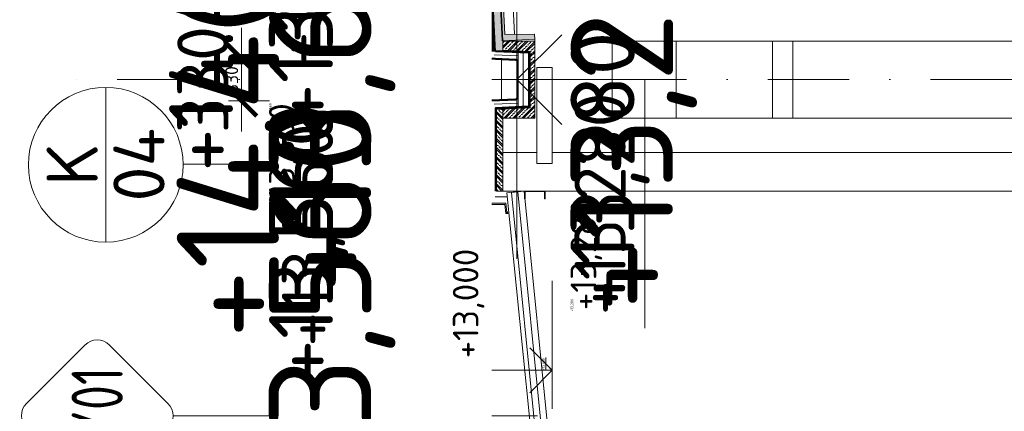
# Model space of a CAD drawing. Header units: millimetres. Extents: x -916886 to 3713765, y -2985421 to 1675785.
# Tile 196 of 256: x 201808 to 209496, y 211360 to 214418. Entities that reach past the tile are written whole.
import ezdxf
from ezdxf import colors
from ezdxf.entities.mleader import LeaderData, LeaderLine
from ezdxf.enums import TextEntityAlignment as Align
from ezdxf.math import Vec2, Vec3

# ---------------------------------------------------------------- set-up
doc = ezdxf.new("R2010")
doc.units = ezdxf.units.MM
for name, pattern in [('CARKOVANA', [5, 3, -2]), ('CENTERX2', [101.6, 63.5, -12.7, 12.7, -12.7]), ('DASHDOT', [25.4, 12.7, -6.35, 0, -6.35])]:
    doc.linetypes.add(name, pattern=pattern)
doc.layers.get('Defpoints').update_dxf_attribs({"color": 8})
for name, color, linetype in [('0 @ 1', 7, 'Continuous'), ('0 @ 10', 7, 'Continuous'), ('0 @ 100', 7, 'Continuous'), ('0 @ 200', 7, 'Continuous'), ('0 @ 250 (1)', 7, 'Continuous'), ('0 @ 250 (2)', 7, 'Continuous'), ('0 @ 400', 7, 'Continuous')]:
    doc.layers.add(name, color=color, linetype=linetype)
for name, color, linetype, lineweight in [('A99_N_kce-pohl', 1, 'Continuous', 9), ('A99_N_kce-rez-sil', 6, 'Continuous', 18), ('A99_N_kce-rez-ten', 1, 'Continuous', 9), ('A99_N_koty-10-vysk', 160, 'Continuous', 9), ('A99_N_koty-200', 5, 'Continuous', 5), ('A99_N_koty-200 @ 200', 5, 'Continuous', 5), ('A99_N_koty-200 @ 50 (2)', 5, 'Continuous', 5), ('A99_N_koty-200-vysk', 6, 'Continuous', 9), ('A99_N_koty-vysk', 160, 'Continuous', 9), ('A99_N_sraf', 252, 'Continuous', 0), ('A99_N_txt-popis-50', 240, 'Continuous', 9), ('A99_N_txt-popis-50 @ 200', 240, 'Continuous', 9), ('A99_N_txt-popis-50 @ 50', 240, 'Continuous', 9), ('A99_N_znaceni 200', 5, 'Continuous', 5), ('A99_S_kce-pohl', 7, 'Continuous', 5), ('A99_S_kce-rez-sil', 7, 'Continuous', 15), ('A99_S_kce-rez-ten', 7, 'Continuous', 9), ('A99_S_osy', 1, 'CENTERX2', 5), ('A99_S_sraf', 252, 'Continuous', 9)]:
    doc.layers.add(name, color=color, linetype=linetype, lineweight=lineweight)
doc.styles.add('A99_kota', font='isocpeur.ttf', dxfattribs={"height": 2})
doc.styles.add('A99_popis', font='isocpeur.ttf')
doc.linetypes.add('IZOLACE', pattern='A,0.00254,-2.54,[134,ltypeshp.shx,S=2.54,R=0,X=-2.54,Y=0],-5.08,[134,ltypeshp.shx,S=2.54,R=180,X=2.54,Y=0],-2.54', length=10.16254)
doc.dimstyles.new('A99_kota_200 new', dxfattribs={"dimscale": 200, "dimtxt": 2, "dimasz": 1.2, "dimexe": 0.5, "dimexo": 1.5, "dimgap": 0.5, "dimtad": 1, "dimdec": 0, "dimzin": 3, "dimdsep": 46, "dimtxsty": 'A99_kota', "dimblk": 'ARCHTICK', "dimcen": 2.5, "dimazin": 2, "dimtfac": 0.75, "dimtdec": 0, "dimtix": 1, "dimtmove": 2, "dimatfit": 0, "dimfxl": 0, "dimtolj": 1, "dimtzin": 0, "dimlwd": 5, "dimlwe": 5, "dimarcsym": 0})

# ---------------------------------------------------------------- blocks, each defined once
blk = doc.blocks.new('*U24')
at = {"color": 0, "linetype": 'ByBlock', "lineweight": -2}
blk.add_line((-3, 0), (7, 0), dxfattribs=at)
for points in [[(0, 0), (0, 5), (0, 5), (9.999, 5)], [(-1.75, 1.75), (0, 0), (1.75, 1.75)]]:
    blk.add_lwpolyline(points, dxfattribs=at)
at = {"color": 0, "linetype": 'ByBlock', "lineweight": -2, "style": 'A99_kota'}
for tag, p in [('VYSKA', (9.499, 7.75)), ('POPIS', (9.499, 4.5))]:
    blk.add_attdef(tag, text='', height=2, dxfattribs=at).set_placement(p, align=Align.TOP_RIGHT)
blk = doc.blocks.new('*U44')
at = {"color": 0, "linetype": 'ByBlock', "lineweight": -2, "style": 'A99_kota'}
for tag, p in [('VYSKA', (9.2, 8.45)), ('POPIS', (9.2, 5.2))]:
    blk.add_attdef(tag, text='', height=2, dxfattribs=at).set_placement(p, align=Align.TOP_RIGHT)
blk = doc.blocks.new('*U5625')
at = {"layer": 'A99_N_koty-200-vysk', "lineweight": 5}
ref = blk.add_blockref('*U44', (204564.8, 252400.8), dxfattribs=dict(at, xscale=200, yscale=200, zscale=200, rotation=90.00000000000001))
ref.add_attrib('VYSKA', '+14.400', dxfattribs={"layer": '0 @ 250 (1)', "color": 0, "linetype": 'ByBlock', "lineweight": -2, "height": 500, "rotation": 90, "style": 'A99_kota'}).set_placement((202974.8, 215405), align=Align.TOP_RIGHT)
ref = blk.add_blockref('*U44', (204564.8, 252400.8), dxfattribs=dict(at, xscale=200, yscale=200, zscale=200, rotation=90.00000000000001))
ref.add_attrib('VYSKA', '+14.400', dxfattribs={"layer": '0 @ 250 (2)', "color": 0, "linetype": 'ByBlock', "lineweight": -2, "height": 500, "rotation": 90, "style": 'A99_kota'}).set_placement((202974.8, 215405), align=Align.TOP_RIGHT)
ref = blk.add_blockref('*U44', (204564.8, 252400.8), dxfattribs=dict(at, xscale=200, yscale=200, zscale=200, rotation=90.00000000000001))
ref.add_attrib('VYSKA', '+14.400', dxfattribs={"layer": '0 @ 400', "color": 0, "linetype": 'ByBlock', "lineweight": -2, "height": 800, "rotation": 90, "style": 'A99_kota'}).set_placement((203034.8, 215405), align=Align.TOP_RIGHT)
blk = doc.blocks.new('*U23')
at = {"color": 0, "linetype": 'ByBlock', "lineweight": -2}
blk.add_line((-3, 0), (7, 0), dxfattribs=at)
for points in [[(0, 0), (0, 5), (0, 5), (9.7, 5)], [(-1.75, 1.75), (0, 0), (1.75, 1.75)]]:
    blk.add_lwpolyline(points, dxfattribs=at)
at = {"color": 0, "linetype": 'ByBlock', "lineweight": -2, "style": 'A99_kota'}
for tag, p in [('VYSKA', (9.2, 7.75)), ('POPIS', (9.2, 4.5))]:
    blk.add_attdef(tag, text='', height=2, dxfattribs=at).set_placement(p, align=Align.TOP_RIGHT)
blk = doc.blocks.new('*U5629')
at = {"layer": 'A99_N_koty-200-vysk', "lineweight": 5}
ref = blk.add_blockref('*U23', (205335, 213950), dxfattribs=dict(at, xscale=200, yscale=200, zscale=200, rotation=90.00000000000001))
ref.add_attrib('VYSKA', '+13,630', dxfattribs={"layer": '0 @ 400', "color": 0, "linetype": 'ByBlock', "lineweight": -2, "height": 800, "rotation": 90, "style": 'A99_kota'}).set_placement((203755, 215750), align=Align.TOP_RIGHT)
ref = blk.add_blockref('*U23', (205335, 213950), dxfattribs=dict(at, xscale=200, yscale=200, zscale=200, rotation=90.00000000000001))
ref.add_attrib('VYSKA', '+13,630', dxfattribs={"layer": '0 @ 250 (1)', "color": 0, "linetype": 'ByBlock', "lineweight": -2, "height": 500, "rotation": 90, "style": 'A99_kota'}).set_placement((203755, 215750), align=Align.TOP_RIGHT)
ref = blk.add_blockref('*U23', (205335, 213950), dxfattribs=dict(at, xscale=200, yscale=200, zscale=200, rotation=90.00000000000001))
ref.add_attrib('VYSKA', '+13,630', dxfattribs={"layer": '0 @ 250 (2)', "color": 0, "linetype": 'ByBlock', "lineweight": -2, "height": 500, "rotation": 90, "style": 'A99_kota'}).set_placement((203755, 215750), align=Align.TOP_RIGHT)
ref = blk.add_blockref('*U23', (205335, 213950), dxfattribs=dict(at, xscale=200, yscale=200, zscale=200, rotation=90.00000000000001))
ref.add_attrib('VYSKA', '+13,630', dxfattribs={"layer": '0 @ 100', "color": 0, "linetype": 'ByBlock', "lineweight": -2, "height": 200, "rotation": 90, "style": 'A99_kota'}).set_placement((203755, 215750), align=Align.TOP_RIGHT)
ref = blk.add_blockref('*U23', (205335, 213950), dxfattribs=dict(at, xscale=200, yscale=200, zscale=200, rotation=90.00000000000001))
ref.add_attrib('VYSKA', '+13,630', dxfattribs={"layer": '0 @ 10', "color": 0, "linetype": 'ByBlock', "lineweight": -2, "height": 20, "rotation": 90, "style": 'A99_kota'}).set_placement((203755, 215750), align=Align.TOP_RIGHT)
ref = blk.add_blockref('*U23', (205335, 213950), dxfattribs=dict(at, xscale=200, yscale=200, zscale=200, rotation=90.00000000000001))
ref.add_attrib('VYSKA', '+13,630', dxfattribs={"layer": '0 @ 1', "color": 0, "linetype": 'ByBlock', "lineweight": -2, "height": 2, "rotation": 90, "style": 'A99_kota'}).set_placement((203755, 215750), align=Align.TOP_RIGHT)
ref = blk.add_blockref('*U23', (205335, 213950), dxfattribs=dict(at, xscale=200, yscale=200, zscale=200, rotation=90.00000000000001))
ref.add_attrib('VYSKA', '+13,630', dxfattribs={"layer": '0 @ 200', "color": 0, "linetype": 'ByBlock', "lineweight": -2, "height": 400, "rotation": 90, "style": 'A99_kota'}).set_placement((203785, 215790), align=Align.TOP_RIGHT)
blk = doc.blocks.new('*U69')
at = {"color": 0, "linetype": 'ByBlock', "lineweight": -2}
blk.add_line((-3, 0), (7, 0), dxfattribs=at)
for points in [[(0, 0), (0, 5), (0, 5), (9.7, 5)], [(-1.75, 1.75), (0, 0), (1.75, 1.75)]]:
    blk.add_lwpolyline(points, dxfattribs=at)
at = {"color": 0, "linetype": 'ByBlock', "lineweight": -2, "style": 'A99_kota'}
for tag, p in [('VYSKA', (9.2, 7.75)), ('POPIS', (9.2, 4.5))]:
    blk.add_attdef(tag, text='', height=2, dxfattribs=at).set_placement(p, align=Align.TOP_RIGHT)
blk = doc.blocks.new('*U5630')
at = {"layer": 'A99_N_koty-200-vysk', "lineweight": 5}
ref = blk.add_blockref('*U69', (205405, 211770), dxfattribs=dict(at, xscale=200, yscale=200, zscale=200, rotation=90.00000000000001))
ref.add_attrib('VYSKA', '+13,560', dxfattribs={"layer": '0 @ 250 (1)', "color": 0, "linetype": 'ByBlock', "lineweight": -2, "height": 500, "rotation": 90, "style": 'A99_kota'}).set_placement((203755, 213765), align=Align.TOP_RIGHT)
ref = blk.add_blockref('*U69', (205405, 211770), dxfattribs=dict(at, xscale=200, yscale=200, zscale=200, rotation=90.00000000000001))
ref.add_attrib('VYSKA', '+13,560', dxfattribs={"layer": '0 @ 250 (2)', "color": 0, "linetype": 'ByBlock', "lineweight": -2, "height": 500, "rotation": 90, "style": 'A99_kota'}).set_placement((203755, 213765), align=Align.TOP_RIGHT)
ref = blk.add_blockref('*U69', (205405, 211770), dxfattribs=dict(at, xscale=200, yscale=200, zscale=200, rotation=90.00000000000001))
ref.add_attrib('VYSKA', '+13,560', dxfattribs={"layer": '0 @ 100', "color": 0, "linetype": 'ByBlock', "lineweight": -2, "height": 200, "rotation": 90, "style": 'A99_kota'}).set_placement((203755, 213765), align=Align.TOP_RIGHT)
ref = blk.add_blockref('*U69', (205405, 211770), dxfattribs=dict(at, xscale=200, yscale=200, zscale=200, rotation=90.00000000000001))
ref.add_attrib('VYSKA', '+13,560', dxfattribs={"layer": '0 @ 10', "color": 0, "linetype": 'ByBlock', "lineweight": -2, "height": 20, "rotation": 90, "style": 'A99_kota'}).set_placement((203755, 213765), align=Align.TOP_RIGHT)
ref = blk.add_blockref('*U69', (205405, 211770), dxfattribs=dict(at, xscale=200, yscale=200, zscale=200, rotation=90.00000000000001))
ref.add_attrib('VYSKA', '+13,560', dxfattribs={"layer": '0 @ 1', "color": 0, "linetype": 'ByBlock', "lineweight": -2, "height": 2, "rotation": 90, "style": 'A99_kota'}).set_placement((203755, 213765), align=Align.TOP_RIGHT)
ref = blk.add_blockref('*U69', (205405, 211770), dxfattribs=dict(at, xscale=200, yscale=200, zscale=200, rotation=90.00000000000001))
ref.add_attrib('VYSKA', '+13,560', dxfattribs={"layer": '0 @ 400', "color": 0, "linetype": 'ByBlock', "lineweight": -2, "height": 800, "rotation": 90, "style": 'A99_kota'}).set_placement((203755, 213765), align=Align.TOP_RIGHT)
ref = blk.add_blockref('*U69', (205405, 211770), dxfattribs=dict(at, xscale=200, yscale=200, zscale=200, rotation=90.00000000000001))
ref.add_attrib('VYSKA', '+13,560', dxfattribs={"layer": '0 @ 200', "color": 0, "linetype": 'ByBlock', "lineweight": -2, "height": 400, "rotation": 90, "style": 'A99_kota'}).set_placement((203855, 213610), align=Align.TOP_RIGHT)
blk = doc.blocks.new('*U20')
at = {"color": 0, "linetype": 'ByBlock'}
blk.add_line((-3.02, 0), (3.02, 0), dxfattribs=at)
blk.add_circle((0, 0), 3.02, dxfattribs=at)
at = {"color": 0, "linetype": 'ByBlock', "style": 'A99_popis'}
for tag, p in [('KATEGORIE', (0, 1.31)), ('PRVEK', (0, -1.298))]:
    blk.add_attdef(tag, text='', height=2, dxfattribs=at).set_placement(p, align=Align.MIDDLE_CENTER)
blk = doc.blocks.new('*U90')
at = {"color": 0}
for p, q in [((-0.721, 4.139), (-4.149, 0.711)), ((4.139, 0.711), (0.711, 4.139)), ((-4.149, -0.721), (-0.721, -4.149)), ((0.711, -4.149), (4.139, -0.721)), ((-0.005, -4.445), (-0.005, -25.786))]:
    blk.add_line(p, q, dxfattribs=at)
for centre, start, end in [((-0.005, 3.424), 45, 135), ((-3.433, -0.005), 135, 225), ((3.424, -0.005), 315, 45), ((-0.005, -3.433), 225, 315)]:
    blk.add_arc(centre, 1.012, start, end, dxfattribs=at)
at = {"color": 0, "linetype": 'ByBlock', "style": 'A99_popis', "width": 0.953108}
blk.add_attdef('SKLADBA', text='', height=3, rotation=0.01026, dxfattribs=at).set_placement((-2.863, -1.506), (2.855, -1.505), align=Align.FIT)
blk = doc.blocks.new('*U30')
at = {"color": 0, "linetype": 'ByBlock', "lineweight": -2}
blk.add_line((-3, 0), (7, 0), dxfattribs=at)
for points in [[(-1.75, -1.75), (0, 0), (1.75, -1.75)], [(0, 0), (0, -5), (0, -5), (9.7, -5)]]:
    blk.add_lwpolyline(points, dxfattribs=at)
at = {"color": 0, "linetype": 'ByBlock', "lineweight": -2, "style": 'A99_kota'}
for tag, p in [('VYSKA', (9.2, -2.25)), ('POPIS', (9.2, -5.5))]:
    blk.add_attdef(tag, text='', height=2, dxfattribs=at).set_placement(p, align=Align.TOP_RIGHT)
blk = doc.blocks.new('*U5643')
at = {"layer": 'A99_N_koty-200-vysk', "lineweight": 5}
ref = blk.add_blockref('*U30', (205690, 213950), dxfattribs=dict(at, xscale=-200, yscale=200, zscale=200, rotation=90))
ref.add_attrib('VYSKA', '+13,280', dxfattribs={"layer": '0 @ 400', "color": 0, "linetype": 'ByBlock', "lineweight": -2, "height": 800, "rotation": 90, "style": 'A99_kota'}).set_placement((206110, 215630), align=Align.TOP_RIGHT)
ref = blk.add_blockref('*U30', (205690, 213950), dxfattribs=dict(at, xscale=-200, yscale=200, zscale=200, rotation=90))
ref.add_attrib('VYSKA', '+13,280', dxfattribs={"layer": '0 @ 200', "color": 0, "linetype": 'ByBlock', "lineweight": -2, "height": 400, "rotation": 90, "style": 'A99_kota'}).set_placement((206140, 213850), align=Align.TOP_RIGHT)
ref = blk.add_blockref('*U30', (205690, 213950), dxfattribs=dict(at, xscale=-200, yscale=200, zscale=200, rotation=90))
ref.add_attrib('VYSKA', '+13,280', dxfattribs={"layer": '0 @ 100', "color": 0, "linetype": 'ByBlock', "lineweight": -2, "height": 200, "rotation": 90, "style": 'A99_kota'}).set_placement((206110, 213020), align=Align.TOP_RIGHT)
ref = blk.add_blockref('*U30', (205690, 213950), dxfattribs=dict(at, xscale=-200, yscale=200, zscale=200, rotation=90))
ref.add_attrib('VYSKA', '+13,280', dxfattribs={"layer": '0 @ 1', "color": 0, "linetype": 'ByBlock', "lineweight": -2, "height": 2, "rotation": 90, "style": 'A99_kota'}).set_placement((206110, 212158.7), align=Align.TOP_RIGHT)
ref = blk.add_blockref('*U30', (205690, 213950), dxfattribs=dict(at, xscale=-200, yscale=200, zscale=200, rotation=90))
ref.add_attrib('VYSKA', '+13,280', dxfattribs={"layer": '0 @ 10', "color": 0, "linetype": 'ByBlock', "lineweight": -2, "height": 20, "rotation": 90, "style": 'A99_kota'}).set_placement((206110, 212237), align=Align.TOP_RIGHT)
ref = blk.add_blockref('*U30', (205690, 213950), dxfattribs=dict(at, xscale=-200, yscale=200, zscale=200, rotation=90))
ref.add_attrib('VYSKA', '+13,280', dxfattribs={"layer": '0 @ 250 (1)', "color": 0, "linetype": 'ByBlock', "lineweight": -2, "height": 500, "rotation": 90, "style": 'A99_kota'}).set_placement((206110, 214325), align=Align.TOP_RIGHT)
ref = blk.add_blockref('*U30', (205690, 213950), dxfattribs=dict(at, xscale=-200, yscale=200, zscale=200, rotation=90))
ref.add_attrib('VYSKA', '+13,280', dxfattribs={"layer": '0 @ 250 (2)', "color": 0, "linetype": 'ByBlock', "lineweight": -2, "height": 500, "rotation": 90, "style": 'A99_kota'}).set_placement((206110, 214325), align=Align.TOP_RIGHT)
blk = doc.blocks.new('_ArchTick')
at = {"color": 0, "linetype": 'ByBlock', "const_width": 0.15}
blk.add_lwpolyline([(-0.5, -0.5), (0.5, 0.5)], dxfattribs=at)
blk = doc.blocks.new('*D4623')
at = {"layer": 'A99_N_koty-200', "color": 0, "linetype": 'Continuous', "lineweight": 5, "ltscale": 10, "transparency": 16777216}
for p, q in [((203538.9, 214114.9), (203538.9, 214354.9)), ((204338.9, 214114.9), (203438.9, 214114.9)), ((203538.9, 213785.1), (203538.9, 214114.9)), ((204338.9, 213785.1), (203438.9, 213785.1)), ((203538.9, 213785.1), (203538.9, 213545.1))]:
    blk.add_line(p, q, dxfattribs=at)
at = {"layer": 'Defpoints', "color": 0, "linetype": 'Continuous', "lineweight": 0, "ltscale": 10, "transparency": 16777216}
for p in [(203538.9, 214114.9), (205364.5, 214114.9), (205364.5, 213785.1)]:
    blk.add_point(p, dxfattribs=at)
at = {"layer": 'A99_N_koty-200', "color": 0, "linetype": 'Continuous', "lineweight": 5, "ltscale": 10, "transparency": 16777216, "xscale": 240, "yscale": 240, "zscale": 240}
for p, rotation in [((203538.9, 214114.9), 270), ((203538.9, 213785.1), 90)]:
    blk.add_blockref('_ArchTick', p, dxfattribs=dict(at, rotation=rotation))
at = {"layer": 'A99_N_koty-200', "color": 0, "linetype": 'Continuous', "lineweight": 0, "ltscale": 10, "transparency": 16777216, "insert": (203238.9, 213950), "char_height": 400, "attachment_point": 5, "rotation": 90, "style": 'A99_kota'}
blk.add_mtext('\\A1;330', dxfattribs=at)
blk = doc.blocks.new('*D4624')
at = {"layer": 'A99_N_koty-200', "color": 0, "linetype": 'Continuous', "lineweight": 5, "ltscale": 10, "transparency": 16777216}
for p, q in [((203738.9, 214114.9), (203513.9, 214114.9)), ((203538.9, 213785.1), (203538.9, 214114.9)), ((203738.9, 213785.1), (203513.9, 213785.1))]:
    blk.add_line(p, q, dxfattribs=at)
at = {"layer": 'Defpoints', "color": 0, "linetype": 'Continuous', "lineweight": 0, "ltscale": 10, "transparency": 16777216}
for p in [(203538.9, 214114.9), (205364.5, 214114.9), (205364.5, 213785.1)]:
    blk.add_point(p, dxfattribs=at)
at = {"layer": 'A99_N_koty-200', "color": 0, "linetype": 'Continuous', "lineweight": 5, "ltscale": 10, "transparency": 16777216, "xscale": 60, "yscale": 60, "zscale": 60}
for p, rotation in [((203538.9, 214114.9), 90), ((203538.9, 213785.1), 270)]:
    blk.add_blockref('_ArchTick', p, dxfattribs=dict(at, rotation=rotation))
at = {"layer": 'A99_N_koty-200', "color": 0, "linetype": 'Continuous', "lineweight": 0, "ltscale": 10, "transparency": 16777216, "insert": (203463.9, 213950), "char_height": 100, "attachment_point": 5, "rotation": 90, "style": 'A99_kota'}
blk.add_mtext('\\A1;330', dxfattribs=at)
blk = doc.blocks.new('*U5074')
at = {"layer": 'A99_N_txt-popis-50 @ 200', "lineweight": 9}
ml = blk.add_multileader_mtext('Standard', dxfattribs=at)
ml.set_content('\\A1;{\\C256;odvodňovací systém \\Pbude součásti \\Pdodávky opláštění}', color=1, style='A99_popis')
ml.set_leader_properties(color=256, linetype='ByLayer', lineweight=-1)
ml.build(insert=Vec2(0, 0))
ml.multileader.update_dxf_attribs({"dogleg_length": 1, "arrow_head_size": 300, "scale": 200})
ctx = ml.context
ctx.base_point, ctx.scale, ctx.char_height, ctx.arrow_head_size, ctx.landing_gap_size, ctx.plane_origin, ctx.plane_x_axis, ctx.plane_y_axis = Vec3(204020, -12035), 200, 400, 300, 250, Vec3(208175.1, -8522.5), Vec3(0, 1), Vec3(-1, 0)
notes = []
notes.append((ctx, [(1, (1, 1, 0), (204020, -1805), (0, -1), 4890, [(0, [(205935.3, -1130)], 0, [])])]))
ctx.mtext.insert, ctx.mtext.text_direction, ctx.mtext.rotation, ctx.mtext.width, ctx.mtext.defined_height, ctx.mtext.flow_direction = Vec3(203760, -11785), Vec3(0, 1), 1.570796, 5020, 63.5, 5
ctx.mtext.has_bg_fill, ctx.mtext.bg_color, ctx.mtext.bg_scale_factor, ctx.mtext.bg_transparency, ctx.mtext.use_window_bg_color = 1, -1073741824, 1, 0, 1
for ctx, leaders in notes:
    for number, flags, end, landing, length, lines in leaders:
        leader = LeaderData()
        leader.index, (leader.has_last_leader_line, leader.has_dogleg_vector, leader.attachment_direction) = number, flags
        leader.last_leader_point, leader.dogleg_vector, leader.dogleg_length = Vec3(end), Vec3(landing), length
        for number, points, colour, breaks in lines:
            line = LeaderLine()
            line.index, line.vertices, line.color, line.breaks = number, Vec3.list(points), colors.encode_raw_color(colour), breaks
            leader.lines.append(line)
        ctx.leaders.append(leader)
blk = doc.blocks.new('*U5258')
at = {"layer": 'A99_N_koty-200 @ 200', "linetype": 'Continuous', "lineweight": 0, "ltscale": 10}
dim = blk.add_linear_dim(base=(203538.9, 214114.9), p1=(205364.5, 213785.1), p2=(205364.5, 214114.9), angle=90, dimstyle='A99_kota_200 new', override={"dimscale": 200, "dimtix": 1, "dimtofl": 1, "dimtmove": 2, "dimatfit": 0}, dxfattribs=at)
dim.commit()
dim.dimension.update_dxf_attribs({"geometry": '*D4623', "text_midpoint": (203238.9, 213950)})
at = {"layer": 'A99_N_koty-200 @ 50 (2)', "linetype": 'Continuous', "lineweight": 0, "ltscale": 10}
dim = blk.add_linear_dim(base=(203538.9, 214114.9), p1=(205364.5, 213785.1), p2=(205364.5, 214114.9), angle=90, dimstyle='A99_kota_200 new', override={"dimscale": 50, "dimtix": 1, "dimtofl": 1, "dimtmove": 2, "dimatfit": 0}, dxfattribs=at)
dim.commit()
dim.dimension.update_dxf_attribs({"geometry": '*D4624', "text_midpoint": (203463.9, 213950)})
blk = doc.blocks.new('*U5268')
at = {"layer": 'A99_N_txt-popis-50 @ 50', "lineweight": 9}
ml = blk.add_multileader_mtext('Standard', dxfattribs=at)
ml.set_content('\\A1;{\\C256;odvodňovací systém \\Pbude součásti \\Pdodávky opláštění}', color=1, style='A99_popis')
ml.set_leader_properties(color=256, linetype='ByLayer', lineweight=-1)
ml.build(insert=Vec2(0, 0))
ml.multileader.update_dxf_attribs({"dogleg_length": 1, "arrow_head_size": 75, "scale": 50})
ctx = ml.context
ctx.base_point, ctx.scale, ctx.char_height, ctx.arrow_head_size, ctx.landing_gap_size, ctx.plane_origin, ctx.plane_x_axis, ctx.plane_y_axis = Vec3(204689.1, 184038.8), 50, 100, 75, 62.5, Vec3(208175.1, 178127.5), Vec3(0, 1), Vec3(-1, 0)
notes = []
notes.append((ctx, [(1, (1, 1, 0), (204689.1, 185520), (0, -1), 146.2, [(0, [(205935.3, 185520)], 0, [])])]))
ctx.mtext.insert, ctx.mtext.text_direction, ctx.mtext.rotation, ctx.mtext.width, ctx.mtext.defined_height, ctx.mtext.flow_direction = Vec3(204624.1, 184101.3), Vec3(0, 1), 1.570796, 1255, 15.9, 5
ctx.mtext.has_bg_fill, ctx.mtext.bg_color, ctx.mtext.bg_scale_factor, ctx.mtext.bg_transparency, ctx.mtext.use_window_bg_color = 1, -1073741824, 1, 0, 1
for ctx, leaders in notes:
    for number, flags, end, landing, length, lines in leaders:
        leader = LeaderData()
        leader.index, (leader.has_last_leader_line, leader.has_dogleg_vector, leader.attachment_direction) = number, flags
        leader.last_leader_point, leader.dogleg_vector, leader.dogleg_length = Vec3(end), Vec3(landing), length
        for number, points, colour, breaks in lines:
            line = LeaderLine()
            line.index, line.vertices, line.color, line.breaks = number, Vec3.list(points), colors.encode_raw_color(colour), breaks
            leader.lines.append(line)
        ctx.leaders.append(leader)
at = {"layer": 'A99_N_txt-popis-50 @ 200', "lineweight": 9}
ml = blk.add_multileader_mtext('Standard', dxfattribs=at)
ml.set_content('\\A1;{\\C256;odvodňovací systém \\Pbude součásti \\Pdodávky opláštění}', color=1, style='A99_popis')
ml.set_leader_properties(color=256, linetype='ByLayer', lineweight=-1)
ml.build(insert=Vec2(0, 0))
ml.multileader.update_dxf_attribs({"dogleg_length": 1, "arrow_head_size": 300, "scale": 200})
ctx = ml.context
ctx.base_point, ctx.scale, ctx.char_height, ctx.arrow_head_size, ctx.landing_gap_size, ctx.plane_origin, ctx.plane_x_axis, ctx.plane_y_axis = Vec3(204020, 174615), 200, 400, 300, 250, Vec3(208175.1, 178127.5), Vec3(0, 1), Vec3(-1, 0)
notes = []
notes.append((ctx, [(1, (1, 1, 0), (204020, 184845), (0, -1), 4890, [(0, [(205935.3, 185520)], 0, [])])]))
ctx.mtext.insert, ctx.mtext.text_direction, ctx.mtext.rotation, ctx.mtext.width, ctx.mtext.defined_height, ctx.mtext.flow_direction = Vec3(203760, 174865), Vec3(0, 1), 1.570796, 5020, 63.5, 5
ctx.mtext.has_bg_fill, ctx.mtext.bg_color, ctx.mtext.bg_scale_factor, ctx.mtext.bg_transparency, ctx.mtext.use_window_bg_color = 1, -1073741824, 1, 0, 1
for ctx, leaders in notes:
    for number, flags, end, landing, length, lines in leaders:
        leader = LeaderData()
        leader.index, (leader.has_last_leader_line, leader.has_dogleg_vector, leader.attachment_direction) = number, flags
        leader.last_leader_point, leader.dogleg_vector, leader.dogleg_length = Vec3(end), Vec3(landing), length
        for number, points, colour, breaks in lines:
            line = LeaderLine()
            line.index, line.vertices, line.color, line.breaks = number, Vec3.list(points), colors.encode_raw_color(colour), breaks
            leader.lines.append(line)
        ctx.leaders.append(leader)

msp = doc.modelspace()

# ---------------------------------------------------------------- linework, layer by layer
at = {"layer": 'A99_S_kce-pohl'}
for p, q in [((211185, 214250), (206935, 214250)), ((206935, 213650), (211185, 213650))]:
    msp.add_line(p, q, dxfattribs=at)
at = {"layer": 'A99_S_kce-rez-sil', "lineweight": 20}
for points in [[(206935, 214250), (206935, 213650), (206435, 213650), (206435, 214250)], [(207685, 214250), (207685, 213650), (207845, 213650), (207845, 214250)]]:
    msp.add_lwpolyline(points, close=True, dxfattribs=at)

# ---------------------------------------------------------------- block references
at = {"layer": 'A99_N_txt-popis-50', "color": 4, "linetype": 'Continuous', "lineweight": 0}
msp.add_blockref('*U5074', (0, 0), dxfattribs=at)
at = {"layer": 'A99_N_znaceni 200', "xscale": 200, "yscale": 200, "zscale": 200, "rotation": 90.00000000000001}
msp.add_blockref('*U20', (202480, 213285), dxfattribs=at).add_auto_attribs({'KATEGORIE': 'K', 'PRVEK': '04'})

# ---------------------------------------------------------------- next in the draw order: hatches: boundary and pattern name
at = {"layer": 'A99_N_sraf', "lineweight": 0, "transparency": 33554687}
h = msp.add_hatch(dxfattribs=at)
h.set_pattern_fill('ZELEZOBETON', color=256, scale=10, angle=90)
h.set_pattern_definition([(135, (7e-10, 186650), (-35.355339, -35.355339), []), (135, (7e-10, 186664.14), (-35.355339, -35.355339), []), (135, (7e-10, 186692.426), (-49.497475, -21.213203), [20, -10, 0, -10])])
h.paths.add_polyline_path([(205580, 213720), (205530, 213720), (205530, 213080), (205580, 213080)])
at = {"layer": 'A99_S_sraf', "lineweight": 0, "transparency": 33554687}
h = msp.add_hatch(dxfattribs=at)
h.set_pattern_fill('ZELEZOBETON', color=256, scale=10)
h.set_pattern_definition([(45, (7e-10, 186650), (-35.355339, 35.355339), []), (45, (14.14, 186650), (-35.355339, 35.355339), []), (45, (42.426, 186650), (-21.213203, 49.497475), [20, -10, 0, -10])])
h.paths.add_polyline_path([(205579.6, 214252.1), (205640.5, 214255.2), (205778.1, 214262), (205829.3, 214264.6), (205827.3, 214304.6), (205597.1, 214303.1), (205542.2, 215401.7), (205771.4, 215423.2), (205767.4, 215503.1), (205537.2, 215501.6), (205482.3, 216600.2), (205711.4, 216621.7), (205707.4, 216701.6), (205477.3, 216700.1), (205422.4, 217798.7), (205651.5, 217820.2), (205647.5, 217900.1), (205417.4, 217898.6), (205362.6, 218997.2), (205591.8, 219018.7), (205587.6, 219098.6), (205357.6, 219097.1), (205302.7, 220195.7), (205531.6, 220217.2), (205529.6, 220257.1), (204720.9, 220216.7), (204725.4, 220126.8), (205290.2, 220044.9)])
at = {"layer": 'A99_S_sraf', "linetype": 'Continuous', "lineweight": 0, "ltscale": 2, "transparency": 33554562}
h = msp.add_hatch(dxfattribs=at)
h.set_pattern_fill('BETON-LEHKY', color=256, scale=10)
h.set_pattern_definition([(137.86, (205568.888, 214265.76), (-26.83778, -29.6603), []), (92.86, (205553.407, 214310.11), (-29.6603, 26.83778), [5, -51.56854]), (137.86, (205553.157, 214315.104), (-26.83778, -29.6603), [5, -35]), (182.86, (205549.45, 214318.458), (-26.83778, -29.6603), [5, -51.56854]), (227.86, (205544.456, 214318.21), (29.6603, -26.83778), [5, -35]), (92.86, (205541.35, 214309.508), (-29.6603, 26.83778), [5, -51.56854]), (137.86, (205545.06, 214306.153), (-26.83778, -29.6603), [5, -35]), (182.86, (205550.052, 214306.402), (-26.83778, -29.6603), [5, -51.56854]), (227.86, (205553.407, 214310.11), (29.6603, -26.83778), [5, -35]), (137.86, (205536.13, 214322.37), (-26.83778, -29.6603), [10, -30])])
h.paths.add_polyline_path([(205523.6, 214169.2), (205230.8, 220031.9), (205285.7, 220034.7), (205578.6, 214172)])
at = {"layer": 'A99_S_sraf', "lineweight": 0, "transparency": 33554687}
h = msp.add_hatch(dxfattribs=at)
h.set_pattern_fill('ZELEZOBETON', color=256, scale=10)
h.set_pattern_definition([(45, (-83755, -357050), (-35.355339, 35.355339), []), (45, (-83740.86, -357050), (-35.355339, 35.355339), []), (45, (-83712.574, -357050), (-21.2132034, 49.4974747), [20, -10, 0, -10])])
h.paths.add_polyline_path([(205830, 213950), (205795, 213950), (205795, 214170), (205580, 214180), (205580, 214250), (205830, 214250)])
h.paths.add_polyline_path([(205830, 213650), (205580, 213650), (205580, 213720), (205795, 213730), (205795, 213950), (205830, 213950)])

# ---------------------------------------------------------------- next in the draw order: linework, layer by layer
at = {"layer": 'A99_N_kce-pohl'}
for points in [[(204564.8, 212975), (204564.8, 220020)], [(205390, 212975), (204564.8, 212975)]]:
    msp.add_lwpolyline(points, dxfattribs=at)
at = {"layer": 'A99_N_kce-pohl', "lineweight": 5}
msp.add_lwpolyline([(205848.5, 211059), (205813.7, 211055.6), (205612.7, 213065.5), (205707.2, 213075)], dxfattribs=at)
at = {"layer": 'A99_N_kce-rez-sil', "color": 1, "linetype": 'Continuous', "lineweight": 5}
msp.add_lwpolyline([(205580, 213720), (205530, 213720), (205530, 213080), (205580, 213080)], close=True, dxfattribs=at)
at = {"layer": 'A99_N_kce-rez-sil'}
msp.add_lwpolyline([(205948, 211069), (205747, 213079), (205647.5, 213069), (205848.5, 211059), (205948, 211069)], dxfattribs=at)
at = {"layer": 'A99_N_kce-rez-ten', "linetype": 'CARKOVANA', "lineweight": 0, "ltscale": 15, "const_width": 5}
for points in [[(205692.5, 213950), (205692.5, 214090.3, 0.400665), (205680.6, 214102.7), (205363.4, 214117.5, -0.386254), (205337.2, 214143.6), (205051.9, 219854.2), (204952.4, 219985.3), (204733.4, 220017.1), (204552.5, 220097.6), (204552.5, 220207.5)], [(205697.5, 213950), (205697.5, 214090.3, 0.400665), (205680.8, 214107.7), (205363.6, 214122.5, -0.386254), (205342.2, 214143.8), (205056.8, 219856), (204955.1, 219990), (204734.8, 220021.9), (204557.5, 220100.9), (204557.5, 220207.5)], [(205692.5, 213950), (205692.5, 213809.7, -0.400665), (205680.6, 213797.3), (205428.5, 213785.5, 0.400665), (205397.5, 213753.1), (205397.5, 212995)], [(205697.5, 213950), (205697.5, 213809.7, -0.400665), (205680.8, 213792.3), (205428.7, 213780.5, 0.400665), (205402.5, 213753.1), (205402.5, 212995)]]:
    msp.add_lwpolyline(points, format="xyb", dxfattribs=at)
at = {"layer": 'A99_N_kce-rez-ten', "linetype": 'Continuous', "lineweight": 0, "ltscale": 0.5}
for points in [[(205690, 213950), (205690, 214090.3, 0.400665), (205680.5, 214100.2), (205363.3, 214115, -0.386254), (205334.7, 214143.5), (205049.4, 219853.3), (204951, 219983), (204732.7, 220014.7), (204550, 220096), (204550, 220207.5)], [(205695, 213950), (205695, 214090.3, 0.400665), (205680.7, 214105.2), (205363.5, 214120, -0.386254), (205339.7, 214143.7), (205054.4, 219855.1), (204953.7, 219987.6), (204734.1, 220019.5), (204555, 220099.3), (204555, 220207.5)], [(205700, 213950), (205700, 214090.3, 0.400665), (205680.9, 214110.2), (205363.7, 214125, -0.386254), (205344.7, 214144), (205059.3, 219856.9), (204956.5, 219992.3), (204735.5, 220024.3), (204560, 220102.5), (204560, 220207.5)], [(205690, 213950), (205690, 213809.7, -0.400665), (205680.5, 213799.8), (205428.4, 213788, 0.400665), (205395, 213753.1), (205395, 212995)], [(205695, 213950), (205695, 213809.7, -0.400665), (205680.7, 213794.8), (205428.6, 213783, 0.400665), (205400, 213753.1), (205400, 212995)], [(205700, 213950), (205700, 213809.7, -0.400665), (205680.9, 213789.8), (205428.8, 213778, 0.400665), (205405, 213753.1), (205405, 212995)]]:
    msp.add_lwpolyline(points, format="xyb", dxfattribs=at)
at = {"layer": 'A99_N_kce-rez-ten', "lineweight": 0}
msp.add_lwpolyline([(205426.4, 214112.1), (205133.9, 219966.5)], dxfattribs=at)
at = {"layer": 'A99_N_kce-rez-ten', "linetype": 'CARKOVANA', "lineweight": 0, "ltscale": 15, "const_width": 10}
for points in [[(205488.7, 214367.7), (205488.7, 214367.7), (205498.6, 214168.8)], [(205513, 214173.1), (205785, 214160.5), (205785, 213950)], [(205520, 213727.2), (205785, 213739.5), (205785, 213950)], [(205525, 213728.8), (205525, 213080)]]:
    msp.add_lwpolyline(points, dxfattribs=at)
at = {"layer": 'A99_N_kce-rez-ten', "linetype": 'Continuous', "lineweight": 0}
for points in [[(205483.7, 214367.5), (205493.6, 214169)], [(205522.8, 214167.6), (205780, 214155.7), (205780, 213950)], [(205570, 214105.4), (205570, 213794.6)], [(205522.8, 213732.4), (205780, 213744.3), (205780, 213950)], [(205523.2, 213722.4), (205790, 213734.8), (205790, 213950)], [(205520, 213080), (205520, 213730)], [(205718.9, 213731.5), (205790, 213734.8), (205520.3, 213722.2)]]:
    msp.add_lwpolyline(points, dxfattribs=at)
at = {"layer": 'A99_N_kce-rez-ten', "linetype": 'Continuous', "lineweight": 0, "ltscale": 0.5}
msp.add_lwpolyline([(205700, 214160), (205700, 213740)], dxfattribs=at)
at = {"layer": 'A99_N_sraf', "color": 1, "linetype": 'IZOLACE', "ltscale": 4}
for points in [[(205385.7, 214124), (205093.6, 219972.4)], [(205466, 214120.2), (205174.2, 219960.7)]]:
    msp.add_lwpolyline(points, dxfattribs=at)
at = {"layer": 'A99_N_sraf', "color": 1, "linetype": 'IZOLACE', "ltscale": 2}
for points in [[(205511.6, 214143.1), (205700, 214134.4)], [(205511.6, 213756.9), (205700, 213765.6)]]:
    msp.add_lwpolyline(points, dxfattribs=at)
at = {"layer": 'A99_N_sraf', "color": 1, "linetype": 'IZOLACE', "ltscale": 3.8}
msp.add_lwpolyline([(205740, 213745), (205740, 214157.5)], dxfattribs=at)
at = {"layer": 'A99_N_sraf', "color": 1, "linetype": 'IZOLACE', "lineweight": 0, "ltscale": 4}
for points in [[(205480, 212990), (205480, 213770)], [(205610, 213035), (205520, 213035)]]:
    msp.add_lwpolyline(points, dxfattribs=at)
at = {"layer": 'A99_N_sraf', "color": 1, "linetype": 'IZOLACE', "lineweight": 0, "ltscale": 3}
msp.add_lwpolyline([(205898.2, 211064), (205697.2, 213074)], dxfattribs=at)
at = {"layer": 'A99_N_znaceni 200', "lineweight": 5}
msp.add_lwpolyline([(203084, 213290), (205390, 213290)], dxfattribs=at)
at = {"layer": 'A99_S_kce-pohl', "lineweight": 5}
msp.add_lwpolyline([(205845, 214045), (205965, 214045), (205965, 213295), (205845, 213295)], close=True, dxfattribs=at)
msp.add_lwpolyline([(206435, 213950), (205845, 213950)], dxfattribs=at)
at = {"layer": 'A99_S_kce-rez-sil', "color": 7, "linetype": 'Continuous', "lineweight": 13}
for p, q in [((205580, 213380), (205845, 213380)), ((205965, 213380), (218965, 213380)), ((205530, 213080), (218965, 213080))]:
    msp.add_line(p, q, dxfattribs=at)
at = {"layer": 'A99_S_kce-rez-sil', "lineweight": 13}
for points in [[(205830, 213650), (205830, 214250), (205829.3, 214264.6), (205827.3, 214304.6), (205597.1, 214303.1), (205542.2, 215401.7), (205771.4, 215423.2), (205769.4, 215463.1), (205769.4, 215463.1)], [(205830, 213650), (205580, 213650), (205580, 213380)]]:
    msp.add_lwpolyline(points, dxfattribs=at)
at = {"layer": 'A99_S_kce-rez-sil', "color": 1, "linetype": 'Continuous', "lineweight": 5}
for points in [[(205616.8, 212921), (205618.3, 212904.4), (205605, 212903.4), (205595, 212975), (205377.5, 212975), (205390, 213812.5), (205475, 213812.5), (205475, 213807.5), (205445, 213807.5)], [(205612.5, 212910), (205605, 212985), (205385, 212985), (205385, 213085)]]:
    msp.add_lwpolyline(points, dxfattribs=at)
msp.add_lwpolyline([(205435, 212995), (205415, 212995), (205415, 213770), (205435, 213770)], close=True, dxfattribs=at)
at = {"layer": 'A99_S_kce-rez-sil', "linetype": 'Continuous', "lineweight": 5}
msp.add_lwpolyline([(205910, 213080), (205530, 213080), (205530, 213720)], dxfattribs=at)
at = {"layer": 'A99_S_kce-rez-sil', "linetype": 'Continuous', "lineweight": 13}
msp.add_lwpolyline([(205750, 213020), (205750, 213080), (205910, 213080), (205910, 213020), (205905, 213020), (205905, 213075), (205755, 213075), (205755, 213020), (205750, 213020)], dxfattribs=at)
at = {"layer": 'A99_S_kce-rez-ten', "linetype": 'CARKOVANA', "lineweight": 0, "ltscale": 15}
for points, const_width in [([(205513.7, 214168.7), (205220.1, 220045), (204730, 220116.2)], 20), ([(205577.1, 214252), (205287.6, 220044.8)], 5)]:
    msp.add_lwpolyline(points, dxfattribs=dict(at, const_width=const_width))
at = {"layer": 'A99_S_kce-rez-ten', "lineweight": 0}
for points in [[(205579.6, 214252.1), (205290.2, 220044.9), (204723.9, 220127)], [(205523.6, 214169.2), (205229.7, 220053.7), (204730, 220126.2)], [(205503.7, 214168.2), (205210.5, 220036.2), (204730, 220106)], [(205574.6, 214251.9), (205285.4, 220040.6)], [(205580, 213650), (205580, 213720), (205580, 213720), (205795, 213730), (205795, 213950)]]:
    msp.add_lwpolyline(points, dxfattribs=at)
for points in [[(205829.3, 214264.6), (205579.6, 214252.1), (205519.7, 215450.6), (205769.4, 215463.1), (205771.4, 215423.2), (205542.2, 215401.7), (205597.1, 214303.1), (205827.3, 214304.6)], [(205580, 213650), (205830, 213650), (205830, 214250), (205580, 214250), (205580, 214180), (205795, 214170), (205795, 213730), (205580, 213720)]]:
    msp.add_lwpolyline(points, close=True, dxfattribs=at)
at = {"layer": 'A99_S_kce-rez-ten', "lineweight": 5}
msp.add_lwpolyline([(205672.1, 214303.6), (205616.9, 215408.7)], dxfattribs=at)
at = {"layer": 'A99_S_osy', "linetype": 'DASHDOT', "lineweight": 5, "ltscale": 50}
msp.add_lwpolyline([(222254.8, 213950), (202234.8, 213950)], dxfattribs=at)

# ---------------------------------------------------------------- next in the draw order: block references
at = {"layer": 'A99_N_koty-10-vysk', "lineweight": 5, "xscale": 10, "yscale": 10, "zscale": 10, "rotation": 90.00000000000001}
msp.add_blockref('*U24', (205965, 211680), dxfattribs=at).add_auto_attribs({'VYSKA': '+13,000'})
at = {"layer": 'A99_N_koty-200', "color": 4, "linetype": 'Continuous', "lineweight": 0}
msp.add_blockref('*U5258', (0, 0), dxfattribs=at)
at = {"layer": 'A99_N_koty-vysk', "lineweight": 5, "xscale": 100, "yscale": 100, "zscale": 100, "rotation": 90.00000000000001}
msp.add_blockref('*U24', (205965, 211680), dxfattribs=at).add_auto_attribs({'VYSKA': '+13,000'})
at = {"layer": 'A99_N_znaceni 200', "lineweight": 5}
ref = msp.add_blockref('*U90', (202412.7, 211325.6), dxfattribs=dict(at, xscale=133.3, yscale=133.3, zscale=133.3, rotation=89.99999999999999))
ref.add_attrib('SKLADBA', 'S/01', dxfattribs={"layer": '0', "color": 0, "linetype": 'ByBlock', "height": 400, "rotation": 90.01026, "style": 'A99_popis', "width": 0.705829}).set_placement((202613.5, 210943.9), (202613.3, 211706.2), align=Align.FIT)
at = {"layer": 'A99_S_kce-pohl', "color": 4, "linetype": 'Continuous', "lineweight": 0}
for name in ['*U5625', '*U5629', '*U5643', '*U5630']:
    msp.add_blockref(name, (0, 0), dxfattribs=at)

# ---------------------------------------------------------------- next in the draw order: block references
at = {"layer": 'A99_N_txt-popis-50', "color": 4, "linetype": 'Continuous', "lineweight": 0}
msp.add_blockref('*U5268', (0, 0), dxfattribs=at)

# ---------------------------------------------------------------- next in the draw order: linework, layer by layer
at = {"layer": 'A99_N_kce-rez-ten', "linetype": 'Continuous', "lineweight": 0}
msp.add_lwpolyline([(205523.2, 214177.6), (205790, 214165.2), (205790, 213950)], dxfattribs=at)

doc.saveas('drawing.dxf')
